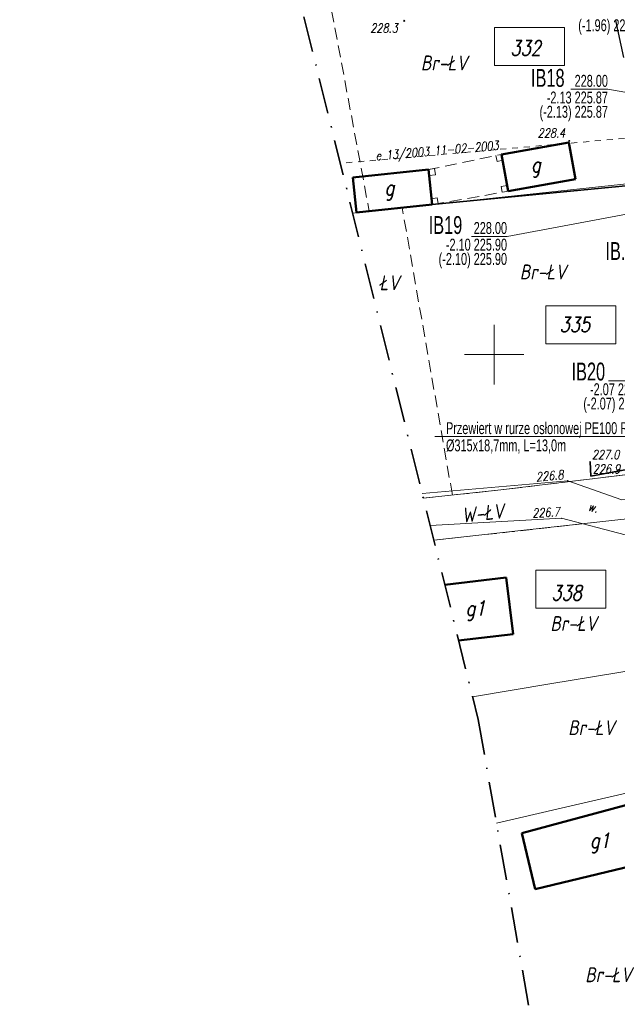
# Model space of a CAD drawing. Header units: millimetres. Extents: x 7436010 to 7436992, y 5663514 to 5666647.
# Tile 13 of 73: x 7436210 to 7436260, y 5663845 to 5663928. Entities that reach past the tile are written whole.
import ezdxf
from ezdxf.enums import TextEntityAlignment as Align

# ---------------------------------------------------------------- set-up
doc = ezdxf.new("R2010")
doc.units = ezdxf.units.MM
doc.header["$PDSIZE"] = 1
for name, pattern in [('$0$HIDDEN', [9.525, 6.35, -3.175]), ('2_EGBU_A', [0]), ('3', [1, 0.5, -0.5]), ('BUW', [1.5, 1, -0.5]), ('GAK', [3.5, 2, -0.75, 0, -0.75]), ('GDE', [0]), ('GUZ', [1.5, 1, -0.5])]:
    doc.linetypes.add(name, pattern=pattern)
for name, color, linetype, lineweight in [('1 OGRODZENIE', 7, 'BGT', 35), ('5 RÓW PRZYDROŻNY', 7, 'Continuous', 18), ('_DZIAŁKI DO POZWOLENIA', 110, 'Continuous', 9), ('_HH_Przewiert OPIS', 7, 'Continuous', 25), ('_LINIA ROZ.LOKA', 4, '$0$HIDDEN', 30), ('DZIALKI_SYT-WYS_T_0', 7, 'Continuous', 18), ('Działki zarys', 7, 'Continuous', 18), ('EDZPD_L_1', 7, 'GDE', 18), ('EGBB_E_T_0', 7, 'Continuous', 18), ('EGBB_L_0', 7, '2_EGBU_A', 50), ('Linie_odn', 7, 'Continuous', 9), ('Linie_opisowe', 7, 'Continuous', 5), ('Podzial_sekcyjny_krzyze', 7, 'Continuous', 13), ('PunPOMIAR1', 7, 'Continuous', 18), ('RzedPOMIAR1', 7, 'Continuous', 18), ('SIEC_ENERGETYCZNA_L_0', 1, '3', 18), ('UŻYTKI LINIE', 96, 'GUZ', 18), ('UŻYTKI OZNACZENIE', 96, 'Continuous', 18), ('WEKTOR BUDYNKI', 7, 'Continuous', 50), ('WEKTOR FUNKCJE BUDYNKÓW', 7, 'Continuous', 18), ('WEKTOR OGRODZENIE', 7, 'BGT', 35), ('WEKTOR RZĘDNE TERENU', 7, 'Continuous', 18), ('WEKTOR WIATA', 7, 'BUW', 18), ('ZAKRES MAPY', 1, 'GAK', 35)]:
    doc.layers.add(name, color=color, linetype=linetype, lineweight=lineweight)
for name, color, linetype in [('_map', 7, 'Continuous'), ('TEKST ks przyłącz korek', 32, 'Continuous'), ('TEKST ks studnia', 244, 'Continuous')]:
    doc.layers.add(name, color=color, linetype=linetype)
doc.styles.add('K1_ACAD', font='romans.shx', dxfattribs={"width": 0.8, "oblique": 12})
doc.styles.add('PLAN 1 pop.', font='ARIALN.TTF', dxfattribs={"width": 0.8})
doc.styles.add('PLAN 2 pop.', font='ARIALN.TTF', dxfattribs={"width": 0.8})
doc.linetypes.add('BGT', pattern='A,3.75,[133,ltypeshp.shx,S=0.1875,R=0,X=0,Y=0],3.75', length=7.5)

# ---------------------------------------------------------------- blocks, each defined once
blk = doc.blocks.new('WSP')
at = {"linetype": 'Continuous'}
blk.add_circle((0, 0), 0.045, dxfattribs=at)
blk = doc.blocks.new('STUDZ')
at = {"layer": '1 OGRODZENIE', "flags": 128}
blk.add_lwpolyline([(7436266.938, 5663891.401), (7436258.13, 5663889.79), (7436258.06, 5663891)], dxfattribs=at)
at = {"layer": '5 RÓW PRZYDROŻNY', "flags": 128}
blk.add_lwpolyline([(7436243.93, 5663888.329), (7436256.18, 5663889.4), (7436260.74, 5663887.78), (7436265.21, 5663887.94), (7436277.64, 5663890.7), (7436279.021, 5663890.801), (7436279.508, 5663888.301), (7436277.93, 5663888.12), (7436266.85, 5663885.9), (7436261.02, 5663884.86), (7436255.66, 5663886.24), (7436244.6, 5663885.629)], dxfattribs=at)
at = {"layer": 'Działki zarys', "flags": 128}
for points in [[(7436244.091, 5663912.54), (7436238.082, 5663911.901)], [(7436250.554, 5663888.622), (7436244.027, 5663887.94)], [(7436251.485, 5663885.116), (7436244.908, 5663884.387)], [(7436254.678, 5663872.31), (7436248.175, 5663871.22)], [(7436257.2, 5663862.227), (7436250.189, 5663860.592)]]:
    blk.add_lwpolyline(points, dxfattribs=at)
at = {"layer": 'EDZPD_L_1'}
for p, q in [((7436273.464, 5663915.703), (7436244.091, 5663912.54)), ((7436250.554, 5663888.622), (7436279.105, 5663892.097)), ((7436280.017, 5663888.28), (7436251.485, 5663885.116)), ((7436282.649, 5663876.996), (7436254.678, 5663872.31)), ((7436257.2, 5663862.227), (7436284.582, 5663868.615))]:
    blk.add_line(p, q, dxfattribs=at)
at = {"layer": 'EGBB_L_0'}
for p, q in [((7436245.835, 5663880.652), (7436250.998, 5663881.273)), ((7436250.998, 5663881.273), (7436251.583, 5663876.503)), ((7436247.001, 5663875.953), (7436251.583, 5663876.503)), ((7436252.311, 5663859.761), (7436264.319, 5663862.984)), ((7436252.311, 5663859.761), (7436253.437, 5663855.061)), ((7436253.437, 5663855.061), (7436265.525, 5663857.964))]:
    blk.add_line(p, q, dxfattribs=at)
at = {"layer": 'Podzial_sekcyjny_krzyze', "color": 7, "lineweight": 13}
for p, q in [((7436250, 5663897.5), (7436250, 5663902.5)), ((7436247.5, 5663900), (7436252.5, 5663900))]:
    blk.add_line(p, q, dxfattribs=at)
at = {"layer": 'PunPOMIAR1'}
for p in [(7436258.06, 5663891), (7436256.18, 5663889.4), (7436258.13, 5663889.79), (7436255.66, 5663886.24)]:
    blk.add_point(p, dxfattribs=at)
at = {"layer": 'SIEC_ENERGETYCZNA_L_0'}
blk.add_line((7436260.959, 5663918.188), (7436237.043, 5663916.088), dxfattribs=at)
at = {"layer": 'UŻYTKI LINIE', "flags": 128}
for points in [[(7436246.477, 5663888.196), (7436242.255, 5663912.345), (7436239.482, 5663912.05), (7436235.463, 5663933.516), (7436232.784, 5663933.256), (7436228.924, 5663954.661)], [(7436279.105, 5663892.097), (7436250.554, 5663888.622), (7436244.027, 5663887.94)], [(7436280.017, 5663888.28), (7436251.485, 5663885.116), (7436244.908, 5663884.387)]]:
    blk.add_lwpolyline(points, dxfattribs=at)
at = {"layer": 'WEKTOR BUDYNKI', "flags": 128}
for points in [[(7436250.619, 5663916.843), (7436256.272, 5663917.846)], [(7436256.822, 5663914.748), (7436256.272, 5663917.846)], [(7436250.619, 5663916.843), (7436251.169, 5663913.745)], [(7436238.112, 5663914.898), (7436244.475, 5663915.557)], [(7436244.78, 5663912.614), (7436244.475, 5663915.557)], [(7436238.416, 5663911.955), (7436238.112, 5663914.898)], [(7436251.169, 5663913.745), (7436256.822, 5663914.748)], [(7436238.416, 5663911.955), (7436244.78, 5663912.614)]]:
    blk.add_lwpolyline(points, dxfattribs=at)
at = {"layer": 'WEKTOR OGRODZENIE', "flags": 128}
blk.add_lwpolyline([(7436244.78, 5663912.614), (7436263.689, 5663914.444)], dxfattribs=at)
at = {"layer": 'WEKTOR WIATA', "linetype": 'Continuous'}
for p, q in [((7436250.13, 5663916.741), (7436250.232, 5663916.251)), ((7436244.965, 5663915.66), (7436244.475, 5663915.557)), ((7436245.044, 5663915.135), (7436244.966, 5663915.66)), ((7436250.232, 5663916.251), (7436250.707, 5663916.351)), ((7436244.527, 5663915.058), (7436245.044, 5663915.135)), ((7436251.082, 5663914.237), (7436250.592, 5663914.152)), ((7436250.592, 5663914.152), (7436250.677, 5663913.657)), ((7436245.206, 5663913.178), (7436244.711, 5663913.109)), ((7436245.273, 5663912.701), (7436245.206, 5663913.178))]:
    blk.add_line(p, q, dxfattribs=at)
at = {"layer": 'WEKTOR WIATA', "flags": 128}
blk.add_lwpolyline([(7436244.78, 5663912.614), (7436251.169, 5663913.745), (7436250.619, 5663916.843), (7436244.475, 5663915.557), (7436244.78, 5663912.614)], dxfattribs=at)
at = {"layer": 'ZAKRES MAPY', "ltscale": 1.5}
blk.add_lwpolyline([(7436214.315, 5664064.98), (7436222.617, 5664010.816), (7436230.123, 5663943.985), (7436248.646, 5663869.319), (7436257.812, 5663817.454), (7436225.282, 5663809.488), (7436239.132, 5663761.426), (7436291.452, 5663747.945), (7436357.743, 5663551.419), (7436423.009, 5663550.191), (7436426.818, 5663608.651), (7436394.875, 5663706.241), (7436353.301, 5663786.617), (7436324.674, 5663863.48), (7436302.117, 5663964.099), (7436300.945, 5664023.124)], dxfattribs=at)
at = {"layer": 'WEKTOR RZĘDNE TERENU', "rotation": 0.06340145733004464}
for p in [(7436242.425, 5663928.072), (7436256.307, 5663917.977)]:
    blk.add_blockref('WSP', p, dxfattribs=at)
at = {"layer": '5 RÓW PRZYDROŻNY', "style": 'K1_ACAD', "oblique": 12, "width": 0.8}
blk.add_text('w.', height=0.75, rotation=345.11659, dxfattribs=at).set_placement((7436258.342, 5663887.159), align=Align.MIDDLE)
at = {"layer": 'DZIALKI_SYT-WYS_T_0', "style": 'K1_ACAD', "oblique": 12, "width": 0.8}
for s, p in [('332', (7436252.643, 5663925.785)), ('335', (7436256.78, 5663902.538)), ('338', (7436256.089, 5663879.964))]:
    blk.add_text(s, height=1.25, dxfattribs=at).set_placement(p, align=Align.MIDDLE)
at = {"layer": 'EGBB_E_T_0', "style": 'K1_ACAD', "oblique": 12, "width": 0.8}
for p in [(7436248.429, 5663878.469), (7436258.898, 5663858.942)]:
    blk.add_text('g1', height=1.25, dxfattribs=at).set_placement(p, align=Align.MIDDLE)
at = {"layer": 'RzedPOMIAR1', "style": 'K1_ACAD', "oblique": 12, "width": 0.8}
for s, p in [('227.0', (7436258.216, 5663891.225)), ('226.9', (7436258.286, 5663890.015))]:
    blk.add_text(s, height=0.75, dxfattribs=at).set_placement(p)
for s, rotation, p in [('226.8', 4.99794, (7436253.545, 5663889.341)), ('226.7', 3.16152, (7436253.214, 5663886.295))]:
    blk.add_text(s, height=0.75, rotation=rotation, dxfattribs=at).set_placement(p)
at = {"layer": 'SIEC_ENERGETYCZNA_L_0', "style": 'K1_ACAD', "oblique": 12, "width": 0.8}
blk.add_text('e 13/2003 11-02-2003', height=0.75, rotation=5.01146, dxfattribs=at).set_placement((7436240.046, 5663916.333))
at = {"layer": 'UŻYTKI OZNACZENIE', "style": 'K1_ACAD', "oblique": 12, "width": 0.8}
for s, p in [('Br-ŁV', (7436243.821, 5663925.158)), ('Br-ŁV', (7436252.142, 5663907.583)), ('ŁV', (7436240.323, 5663906.669)), ('Br-ŁV', (7436254.715, 5663878.018)), ('Br-ŁV', (7436256.213, 5663869.253)), ('Br-ŁV', (7436257.646, 5663848.48))]:
    blk.add_text(s, height=1.25, dxfattribs=at).set_placement(p, align=Align.TOP_LEFT)
blk.add_text('W-ŁV', height=1.25, rotation=6.32803, dxfattribs=at).set_placement((7436247.195, 5663887.101), align=Align.TOP_LEFT)
at = {"layer": 'WEKTOR FUNKCJE BUDYNKÓW', "style": 'K1_ACAD', "oblique": 12, "width": 0.8}
for p in [(7436253.517, 5663915.762), (7436241.186, 5663913.834)]:
    blk.add_text('g', height=1.25, dxfattribs=at).set_placement(p, align=Align.MIDDLE)
at = {"layer": 'WEKTOR RZĘDNE TERENU', "style": 'K1_ACAD', "oblique": 12, "width": 0.8}
for s, p in [('228.3', (7436239.566, 5663927.09)), ('228.4', (7436253.654, 5663918.263))]:
    blk.add_text(s, height=0.75, rotation=0.0634, dxfattribs=at).set_placement(p)

msp = doc.modelspace()

# ---------------------------------------------------------------- linework, layer by layer
at = {"layer": '_DZIAŁKI DO POZWOLENIA'}
for points in [[(7436250.02, 5663927.516), (7436255.912, 5663927.516), (7436255.912, 5663924.315), (7436250.02, 5663924.315)], [(7436254.347, 5663904.109), (7436260.239, 5663904.109), (7436260.239, 5663900.908), (7436254.347, 5663900.908)], [(7436253.495, 5663881.886), (7436259.387, 5663881.886), (7436259.387, 5663878.685), (7436253.495, 5663878.685)]]:
    msp.add_lwpolyline(points, close=True, dxfattribs=at)
at = {"layer": '_LINIA ROZ.LOKA', "ltscale": 0.5, "flags": 128}
msp.add_lwpolyline([(7436769.819, 5666386.172), (7436785.63, 5666401.9), (7436777.168, 5666339.855), (7436769.643, 5666284.835), (7436763.693, 5666241.333), (7436758.706, 5666204.871), (7436746.995, 5666120.477), (7436746.67, 5666118.16), (7436746, 5666112.25), (7436742.679, 5666086.949), (7436737.87, 5666050.31), (7436735.793, 5666034.48), (7436729.165, 5665983.959), (7436725.413, 5665955.369), (7436721.158, 5665922.936), (7436716.677, 5665892.746), (7436714.652, 5665879.501), (7436710.699, 5665853.651), (7436705.915, 5665822.364), (7436701.238, 5665791.78), (7436696.682, 5665761.986), (7436693.363, 5665740.276), (7436692.49, 5665734.57), (7436691.24, 5665725.21), (7436686.817, 5665692.279), (7436686.24, 5665687.98), (7436687.02, 5665687.872), (7436687.796, 5665687.765), (7436688.426, 5665687.677), (7436689.729, 5665687.497), (7436691.702, 5665687.224), (7436695.055, 5665686.76), (7436699.592, 5665686.132), (7436703.87, 5665685.495), (7436710.052, 5665684.688), (7436704.144, 5665626.716), (7436692.353, 5665554.027), (7436684.4, 5665507.895), (7436678.948, 5665476.375), (7436678.106, 5665452.583), (7436669.825, 5665424.532), (7436658.741, 5665384.423), (7436649.917, 5665353.223), (7436656.066, 5665352.41), (7436640.531, 5665294.184), (7436627.067, 5665248.662), (7436617.803, 5665220.557), (7436609.033, 5665184.743), (7436597.094, 5665145.042), (7436586.74, 5665104.181), (7436580.262, 5665077.607), (7436551.399, 5665080.628), (7436544.132, 5665053.462), (7436541.654, 5665043.684), (7436535.648, 5665019.894), (7436527.279, 5664986.713), (7436518.85, 5664953.127), (7436540.241, 5664951.286), (7436527.274, 5664905.085), (7436512.887, 5664848.872), (7436512.752, 5664848.252), (7436491.254, 5664843.656), (7436490.454, 5664840.416), (7436488.749, 5664840.174), (7436485.592, 5664828.52), (7436480.77, 5664810.687), (7436477.564, 5664798.832), (7436470.048, 5664771.067), (7436466.776, 5664758.912), (7436460.996, 5664737.529), (7436453.383, 5664709.453), (7436450.493, 5664698.657), (7436449.293, 5664694.235), (7436447.878, 5664689.001), (7436444.735, 5664677.411), (7436439.734, 5664658.879), (7436430.798, 5664625.844), (7436422.092, 5664592.636), (7436411.808, 5664553.448), (7436402.818, 5664519.107), (7436395.065, 5664489.579), (7436386.906, 5664458.419), (7436380.697, 5664434.655), (7436376.518, 5664418.897), (7436373.403, 5664406.849), (7436371.231, 5664398.643), (7436365.4, 5664376.386), (7436360.194, 5664356.586), (7436358.975, 5664351.964), (7436370.073, 5664349.716), (7436345.743, 5664252.376), (7436338.101, 5664221.811), (7436346.559, 5664219.638), (7436332.958, 5664172.827), (7436327.706, 5664153.961), (7436320.71, 5664127.647), (7436315.847, 5664109.043), (7436293.508, 5664105.672), (7436291.778, 5664098.993), (7436311.255, 5664095.216), (7436305.86, 5664069.899), (7436301.249, 5664052.498), (7436298.259, 5664034.704), (7436295.226, 5664016.7), (7436294.203, 5663992.362), (7436295.675, 5663969.316), (7436298.862, 5663944.903), (7436305.053, 5663922.416), (7436309.368, 5663907.37), (7436310.083, 5663904.279), (7436287.939, 5663894.265), (7436287.89, 5663894.23), (7436289.293, 5663888.169), (7436307.22, 5663896.421), (7436313.563, 5663878.366), (7436316.816, 5663864.356), (7436323.097, 5663841.843), (7436323.621, 5663840.346), (7436302.734, 5663832.549), (7436306.084, 5663818.609), (7436328.591, 5663826.53), (7436335.305, 5663807.875), (7436346.491, 5663776.834), (7436347.265, 5663774.439), (7436325.835, 5663769.718), (7436328.273, 5663765.489), (7436328.273, 5663765.489), (7436337.733, 5663749.257), (7436355.952, 5663758.124), (7436369.036, 5663743.036), (7436379.219, 5663723.732), (7436386.589, 5663707.332), (7436393.785, 5663687.445), (7436394.545, 5663683.162), (7436386.119, 5663681.18), (7436375.065, 5663673.191), (7436376.66, 5663669.404), (7436378.039, 5663665.373), (7436383.145, 5663649.886), (7436385.452, 5663641.268), (7436392.561, 5663614.937), (7436402.771, 5663597.554), (7436404.552, 5663594.357), (7436398.144, 5663579.556), (7436383.472, 5663579.872), (7436383.472, 5663598.954), (7436383.536, 5663613.755), (7436381.268, 5663622.159), (7436375.493, 5663643.653), (7436374.487, 5663647.412), (7436373.191, 5663652.22), (7436366.812, 5663649.775), (7436363.111, 5663660.126), (7436369.055, 5663664.529), (7436367.983, 5663667.458), (7436362.418, 5663663.455), (7436351.027, 5663690.171), (7436348.921, 5663700.662), (7436355.281, 5663701.413), (7436350.008, 5663711.545), (7436342.684, 5663723.842), (7436323.689, 5663721.102), (7436294.623, 5663770.744), (7436268.862, 5663766.229), (7436263.066, 5663785.818), (7436260.041, 5663784.815), (7436254.686, 5663782.735), (7436252.465, 5663789.248), (7436260.428, 5663792.401), (7436278.163, 5663799.499), (7436285.701, 5663801.994), (7436278.819, 5663825.679), (7436273.401, 5663846.926), (7436269.385, 5663864.936), (7436284.572, 5663868.617), (7436282.661, 5663876.992), (7436274.791, 5663875.665), (7436272.427, 5663887.404), (7436280.035, 5663888.292), (7436279.108, 5663892.091), (7436269.52, 5663890.933), (7436263.103, 5663914.553), (7436258.603, 5663935.854), (7436251.252, 5663959.731), (7436247.766, 5663974.333), (7436257.809, 5663977.446), (7436257.698, 5663985.662), (7436257.603, 5663994.259), (7436254.811, 5664004.46), (7436251.476, 5664016.715), (7436250.549, 5664027.068), (7436249.485, 5664037.257), (7436242.689, 5664037.334), (7436241.678, 5664048.834), (7436240.901, 5664065.752), (7436219.891, 5664094.241), (7436221.988, 5664101.65), (7436224.111, 5664100.45), (7436249.122, 5664102.024), (7436242.679, 5664108.296), (7436226.645, 5664128.307), (7436226.023, 5664140.261), (7436224.837, 5664141.852), (7436219.239, 5664143.564), (7436189.719, 5664143.162), (7436172.237, 5664151.732), (7436160.044, 5664157.699), (7436156.645, 5664159.354), (7436144.813, 5664164.949), (7436142.537, 5664166.012), (7436135.048, 5664171.548), (7436122.04, 5664181.325), (7436108.217, 5664191.494), (7436106.941, 5664192.438), (7436096.692, 5664202.791), (7436089.704, 5664209.893), (7436082.365, 5664217.233), (7436065.983, 5664208.509), (7436054.19, 5664202.177), (7436048.152, 5664211.644), (7436077.493, 5664231.589), (7436078.107, 5664230.801), (7436082.881, 5664224.701), (7436088.006, 5664218.657), (7436091.262, 5664215.402), (7436100.884, 5664205.311), (7436105.441, 5664200.58), (7436107, 5664198.997), (7436108.613, 5664197.357), (7436109.381, 5664196.579), (7436109.537, 5664196.424), (7436113.388, 5664193.768), (7436117.543, 5664190.756), (7436126.187, 5664184.59), (7436131.518, 5664180.704), (7436136.117, 5664196.766), (7436147.656, 5664192.776), (7436144.066, 5664181.29), (7436141.619, 5664173.448), (7436149.976, 5664169.141), (7436161.928, 5664163.007), (7436166.873, 5664160.461), (7436176.132, 5664155.711), (7436190.605, 5664148.285), (7436211.642, 5664148.485), (7436219.974, 5664148.576), (7436227.765, 5664146.175), (7436230.924, 5664142.228), (7436230.702, 5664137.627), (7436231.983, 5664130.138), (7436242.856, 5664115.225), (7436255.74, 5664102.74), (7436277.106, 5664081.501), (7436279.285, 5664110.772), (7436287.113, 5664140.297), (7436294.815, 5664168.383), (7436300.408, 5664167.926), (7436303.617, 5664180.054), (7436314.754, 5664222.52), (7436320.67, 5664244.509), (7436329.286, 5664276.326), (7436339.489, 5664314.222), (7436347.351, 5664343.307), (7436344.053, 5664344.135), (7436348.208, 5664369.312), (7436371.206, 5664451.734), (7436387.619, 5664516.956), (7436415.586, 5664621.211), (7436434.673, 5664694.676), (7436464.45, 5664803.668), (7436472.924, 5664837.816), (7436477.353, 5664838.622), (7436478.209, 5664841.782), (7436481.513, 5664853.977), (7436494.029, 5664899.688), (7436502.397, 5664930.227), (7436504.591, 5664938.275), (7436507.768, 5664949.805), (7436500.72, 5664950.002), (7436508.915, 5664982.673), (7436528.12, 5665058.555), (7436539.985, 5665099.162), (7436546.498, 5665097.773), (7436553.59, 5665124.943), (7436568.605, 5665185.165), (7436573.132, 5665202.815), (7436575.085, 5665210.138), (7436580.009, 5665229.574), (7436583.775, 5665244.514), (7436593.841, 5665284.253), (7436602.232, 5665317.293), (7436613.909, 5665363.64), (7436618.238, 5665380.682), (7436630.042, 5665427.092), (7436635.598, 5665448.858), (7436641.55, 5665472.258), (7436645.603, 5665488.174), (7436647.468, 5665501.708), (7436650.045, 5665519.827), (7436651.532, 5665531.047), (7436655.658, 5665560.729), (7436662.169, 5665607.706), (7436664.223, 5665622.584), (7436669.045, 5665657.294), (7436673.241, 5665687.673), (7436669.129, 5665688.355), (7436676.292, 5665740.38), (7436691.423, 5665845.086), (7436699.67, 5665904.313), (7436707.4, 5665965.125), (7436522.196, 5665967.371), (7436460.268, 5665974.019), (7436461.788, 5665994.07), (7436645.179, 5665988.69), (7436704.596, 5665987.733), (7436718.228, 5666087.224), (7436731.411, 5666189.827), (7436742.139, 5666261.152), (7436750.004, 5666316.478), (7436754.582, 5666343.797), (7436764.085, 5666343.133), (7436769.819, 5666386.172)], dxfattribs=at)
at = {"layer": 'Linie_odn'}
for points in [[(7436275.228, 5663919.547), (7436259.564, 5663922.324), (7436256.449, 5663922.324)], [(7436276.411, 5663914.669), (7436251.074, 5663909.95), (7436248.094, 5663909.95)], [(7436277.771, 5663909.078), (7436263.293, 5663897.79), (7436259.61, 5663897.79)]]:
    msp.add_lwpolyline(points, dxfattribs=at)
at = {"layer": 'Linie_opisowe'}
msp.add_line((7436244.994, 5663893.12), (7436265.69, 5663893.12), dxfattribs=at)

# ---------------------------------------------------------------- block references
at = {"layer": '_map'}
msp.add_blockref('STUDZ', (0, 0), dxfattribs=at)

# ---------------------------------------------------------------- texts
at = {"layer": '_HH_Przewiert OPIS', "style": 'PLAN 2 pop.', "width": 0.8}
for s, p in [('Przewiert w rurze osłonowej PE100 RC SDR17', (7436245.936, 5663893.32)), ('%%c315x18,7mm, L=13,0m', (7436245.936, 5663891.87))]:
    msp.add_text(s, height=1, dxfattribs=at).set_placement(p)
at = {"layer": 'TEKST ks przyłącz korek', "width": 0.8}
for s, height, style, p in [('(-1.96) 226.19 ', 1, 'PLAN 2 pop.', (7436257.068, 5663927.199)), ('IB.19.1', 1.5, 'PLAN 1 pop.', (7436259.353, 5663907.964))]:
    msp.add_text(s, height=height, dxfattribs=dict(at, style=style)).set_placement(p)
at = {"layer": 'TEKST ks studnia', "width": 0.8}
for s, height, style, p in [('IB18', 1.5, 'PLAN 1 pop.', (7436255.916, 5663922.524)), ('228.00', 1, 'PLAN 2 pop.', (7436259.564, 5663922.524)), ('-2.13 225.87', 1, 'PLAN 2 pop.', (7436259.564, 5663921.124)), ('(-2.13) 225.87', 1, 'PLAN 2 pop.', (7436259.564, 5663919.924)), ('IB19', 1.5, 'PLAN 1 pop.', (7436247.309, 5663910.15)), ('228.00', 1, 'PLAN 2 pop.', (7436251.074, 5663910.15)), ('-2.10 225.90', 1, 'PLAN 2 pop.', (7436251.074, 5663908.75)), ('(-2.10) 225.90', 1, 'PLAN 2 pop.', (7436251.074, 5663907.55))]:
    msp.add_text(s, height=height, dxfattribs=dict(at, style=style)).set_placement(p, align=Align.RIGHT)
for s, height, style, p in [('IB20', 1.5, 'PLAN 1 pop.', (7436256.5, 5663897.831)), ('-2.07 225.93 ', 1, 'PLAN 2 pop.', (7436258.056, 5663896.59)), ('(-2.07) 225.93 ', 1, 'PLAN 2 pop.', (7436257.498, 5663895.39))]:
    msp.add_text(s, height=height, dxfattribs=dict(at, style=style)).set_placement(p)

doc.saveas('drawing.dxf')
